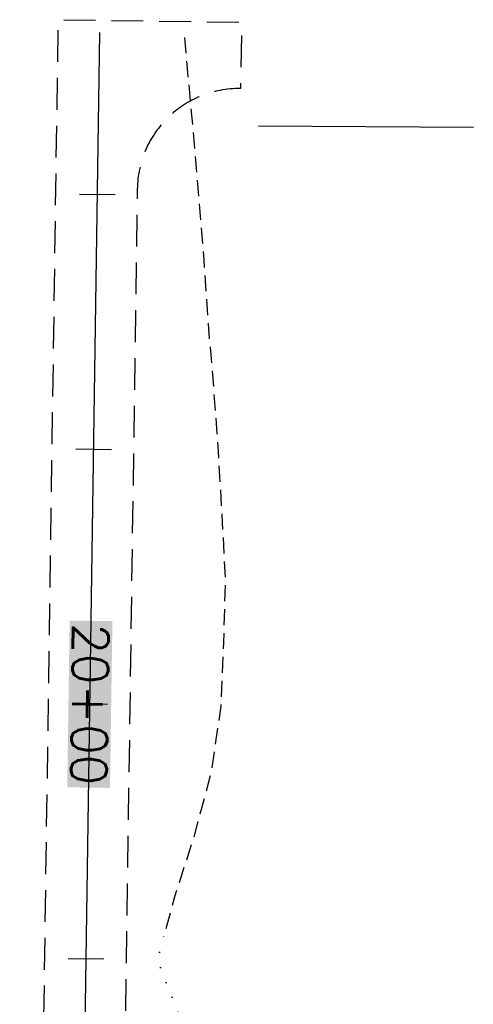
# Model space of a CAD drawing. Extents: x 114466 to 237039, y 16086 to 93345.
# Tile 26 of 81: x 150597 to 150775, y 80818 to 81205. Entities that reach past the tile are written whole.
import ezdxf
from ezdxf.enums import TextEntityAlignment as Align

# ---------------------------------------------------------------- set-up
doc = ezdxf.new("R2010")
doc.units = 0
doc.header["$LTSCALE"] = 50
doc.header["$MEASUREMENT"] = 0
for name, pattern in [('DOT_050%', [0.125, 0.001, -0.124]), ('HIDDEN', [0.375, 0.25, -0.125]), ('HIDDEN_050%', [0.1875, 0.125, -0.0625])]:
    doc.linetypes.add(name, pattern=pattern)
doc.layers.get('0').update_dxf_attribs({"color": 1})
for name, color, linetype in [('CUT-JAWLE', 4, 'HIDDEN_050%'), ('elrp', 101, 'Continuous'), ('FILL-JAWLE', 7, 'DOT_050%'), ('PLPC-JAWLE', 6, 'Continuous'), ('PLYSP_JAWLE', 6, 'HIDDEN'), ('PTPC-JAWLE', 5, 'Continuous')]:
    doc.layers.add(name, color=color, linetype=linetype)
doc.styles.add('L140', font='ROMANSM.shx', dxfattribs={"height": 14})

# ---------------------------------------------------------------- blocks, each defined once
blk = doc.blocks.new('sta_tic')
blk.add_line((0, -0.04165), (0, 0.04165))
blk = doc.blocks.new('lbl_tic')
blk.add_line((0, -0.04165), (0, 0.04165))

msp = doc.modelspace()

# ---------------------------------------------------------------- linework, layer by layer
at = {"layer": 'CUT-JAWLE', "flags": 128}
msp.add_lwpolyline([(150654.49339, 80848.19749), (150657.90658, 80860.64872), (150665.92285, 80885.53369), (150672.47928, 80910.4401), (150676.12601, 80935.38925), (150677.17303, 80960.37657), (150677.82009, 80985.36976), (150676.50737, 81010.39173), (150675.04465, 81035.41591), (150673.21198, 81060.44552), (150671.08934, 81085.47938), (150669.39666, 81110.50694), (150667.404, 81135.5389), (150665.25137, 81160.5732), (150662.88875, 81185.61059), (150661.7383, 81199.20895)], dxfattribs=at)
at = {"layer": 'elrp'}
msp.add_line((150690.84209, 81163.15837), (150775.21125, 81162.61046), dxfattribs=at)
at = {"layer": 'FILL-JAWLE', "flags": 128}
msp.add_lwpolyline([(150652.04873, 80673.21452), (150655.40694, 80685.66656), (150660.60351, 80710.59294), (150666.92996, 80735.50273), (150666.25716, 80760.5153), (150666.92422, 80785.5082), (150661.03198, 80810.59743), (150651.08019, 80835.74627), (150654.49339, 80848.19749)], dxfattribs=at)
at = {"layer": 'PLPC-JAWLE'}
msp.add_line((150602.98517, 79470.97534), (150628.37191, 81199.69955), dxfattribs=at)
at = {"layer": 'PLYSP_JAWLE', "flags": 128}
msp.add_lwpolyline([(150596.93259, 80157.04895), (150612.12634, 81204.78499), (150684.11877, 81203.74099), (150683.74177, 81177.74373, 0.414213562), (150643.16598, 81138.32793), (150628.92922, 80156.58495)], format="xyb", dxfattribs=at)
at = {"layer": 'PTPC-JAWLE', "color": 155}
msp.add_solid([(150632.42003, 80903.29422), (150615.62184, 80903.5409), (150633.38132, 80968.75383), (150616.58313, 80969.00051)], dxfattribs=at)

# ---------------------------------------------------------------- block references
at = {"layer": 'PTPC-JAWLE', "xscale": 168.0672268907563, "yscale": 168.0672268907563, "zscale": 168.0672268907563, "rotation": 89.15865776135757}
for name, p in [('sta_tic', (150627.43831, 81136.1258)), ('sta_tic', (150625.96995, 81036.13658)), ('lbl_tic', (150624.50158, 80936.14736)), ('sta_tic', (150623.03321, 80836.15814))]:
    msp.add_blockref(name, p, dxfattribs=at)

# ---------------------------------------------------------------- texts
at = {"layer": 'PTPC-JAWLE', "style": 'L140'}
msp.add_text('20+00', height=14, rotation=269.1586578, dxfattribs=at).set_placement((150624.50158, 80936.14736), align=Align.MIDDLE_CENTER)

doc.saveas('drawing.dxf')
